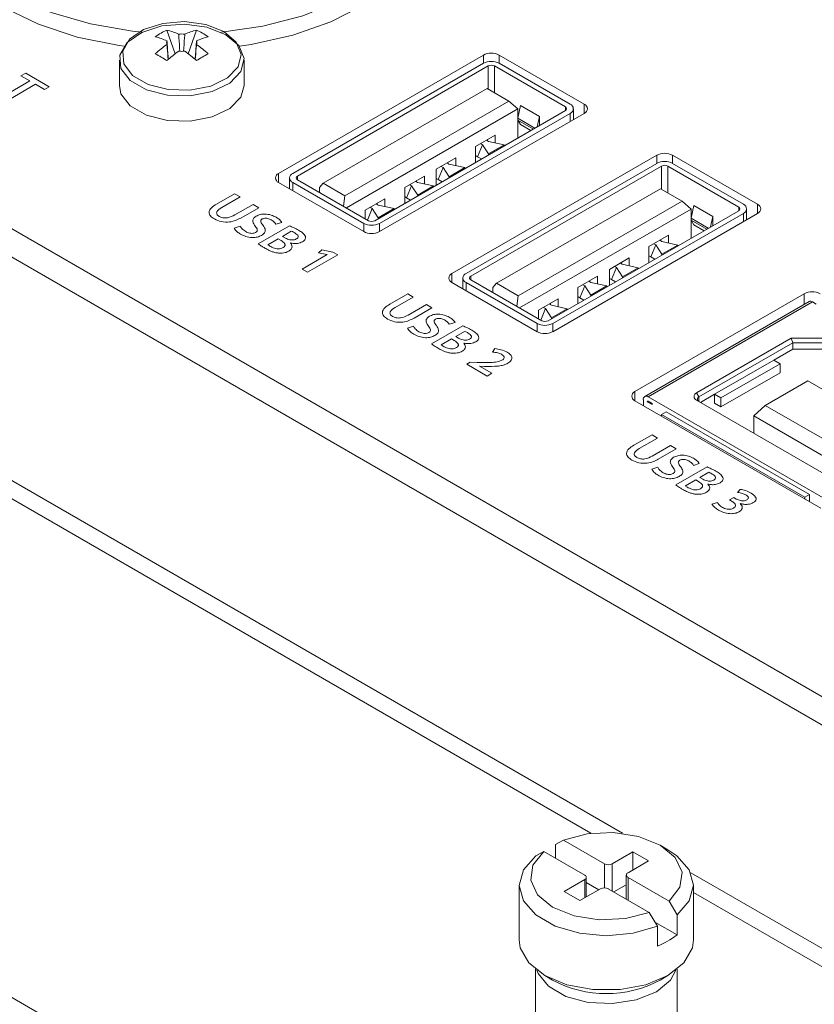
# Model space of a CAD drawing. Header units: millimetres. Extents: x 0 to 1118, y 0 to 864.
# Tile 255 of 256: x 812 to 821, y 270 to 281. Entities that reach past the tile are written whole.
import ezdxf

# ---------------------------------------------------------------- set-up
doc = ezdxf.new("R2010")
doc.units = ezdxf.units.MM

msp = doc.modelspace()

# ---------------------------------------------------------------- linework, layer by layer
at = {"color": 7, "linetype": 'Continuous', "lineweight": 15}
for p, q in [((799.025, 286.034), (846.699, 258.513)), ((846.425, 258.354), (798.831, 285.83)), ((819.115, 271.613), (796.659, 284.576)), ((818.761, 271.614), (796.465, 284.485)), ((791.622, 281.689), (814.379, 268.551)), ((814.004, 280.622), (814.096, 280.356)), ((814.335, 280.622), (814.243, 280.356)), ((813.47, 280.285), (813.47, 280)), ((814.87, 280), (814.87, 280.285)), ((817.555, 280.342), (815.257, 279.015)), ((818.686, 279.79), (817.732, 280.342)), ((815.416, 279.015), (817.555, 280.25)), ((815.469, 278.984), (817.608, 280.219)), ((817.679, 280.219), (818.474, 279.76)), ((817.732, 280.25), (818.527, 279.79)), ((812.466, 280.051), (812.166, 279.877)), ((812.419, 280.139), (812.366, 280.109)), ((812.366, 280.109), (812.466, 280.051)), ((812.683, 279.987), (812.419, 280.139)), ((812.228, 279.841), (812.529, 280.015)), ((812.529, 280.015), (812.63, 279.956)), ((812.63, 279.956), (812.683, 279.987)), ((815.758, 278.904), (817.596, 279.965)), ((817.839, 279.826), (817.596, 279.965)), ((816, 278.764), (817.839, 279.826)), ((817.939, 279.737), (816.017, 278.627)), ((818.474, 279.719), (816.335, 278.484)), ((817.839, 279.826), (817.939, 279.737)), ((817.939, 279.737), (817.939, 279.41)), ((817.97, 279.775), (817.94, 279.633)), ((817.97, 279.775), (818.182, 279.653)), ((818.564, 279.618), (818.564, 279.739)), ((818.527, 279.688), (816.388, 278.454)), ((816.388, 278.362), (818.686, 279.688)), ((817.942, 279.613), (817.97, 279.561)), ((818.182, 279.653), (818.158, 279.536)), ((818.182, 279.653), (818.182, 279.551)), ((818.085, 279.494), (817.97, 279.561)), ((817.466, 279.316), (817.687, 279.443)), ((817.61, 279.373), (817.588, 279.386)), ((817.599, 279.38), (817.599, 279.392)), ((817.687, 279.443), (817.687, 279.356)), ((817.466, 279.137), (817.466, 279.316)), ((817.544, 279.335), (817.488, 279.201)), ((817.522, 279.348), (817.544, 279.335)), ((817.544, 279.335), (817.612, 279.232)), ((817.789, 279.334), (817.61, 279.373)), ((817.612, 279.232), (817.789, 279.334)), ((817.789, 279.324), (817.789, 279.334)), ((817.024, 279.061), (817.245, 279.188)), ((819.499, 279.219), (817.201, 277.892)), ((817.245, 279.188), (817.245, 279.101)), ((817.488, 279.201), (817.466, 279.214)), ((817.533, 279.176), (817.488, 279.201)), ((817.612, 279.232), (817.612, 279.221)), ((820.631, 278.668), (819.676, 279.219)), ((817.024, 278.882), (817.024, 279.061)), ((817.102, 279.08), (817.047, 278.946)), ((817.08, 279.093), (817.102, 279.08)), ((817.102, 279.08), (817.17, 278.977)), ((817.168, 279.118), (817.146, 279.131)), ((817.157, 279.125), (817.157, 279.137)), ((817.347, 279.079), (817.168, 279.118)), ((817.17, 278.977), (817.347, 279.079)), ((817.347, 279.068), (817.347, 279.079)), ((817.36, 277.892), (819.499, 279.127)), ((817.413, 277.862), (819.552, 279.097)), ((819.623, 279.097), (820.419, 278.637)), ((819.676, 279.127), (820.472, 278.668)), ((815.379, 278.964), (815.379, 278.842)), ((816.671, 278.857), (816.892, 278.984)), ((816.892, 278.984), (816.892, 278.897)), ((817.047, 278.946), (817.024, 278.959)), ((817.091, 278.92), (817.047, 278.946)), ((817.17, 278.977), (817.17, 278.966)), ((815.257, 278.913), (816.211, 278.362)), ((816.211, 278.454), (815.416, 278.913)), ((816.264, 278.484), (815.469, 278.943)), ((815.758, 278.904), (815.714, 278.858)), ((815.714, 278.843), (815.714, 278.802)), ((815.758, 278.904), (816, 278.764)), ((816.671, 278.678), (816.671, 278.857)), ((816.749, 278.876), (816.693, 278.742)), ((816.727, 278.889), (816.749, 278.876)), ((816.749, 278.876), (816.817, 278.772)), ((816.815, 278.914), (816.793, 278.927)), ((816.803, 278.921), (816.803, 278.933)), ((816.994, 278.874), (816.815, 278.914)), ((816.817, 278.772), (816.994, 278.874)), ((816.994, 278.864), (816.994, 278.874)), ((817.702, 277.782), (819.541, 278.843)), ((819.783, 278.703), (819.541, 278.843)), ((814.761, 278.787), (814.56, 278.67)), ((814.619, 278.632), (814.824, 278.751)), ((814.824, 278.751), (814.761, 278.787)), ((816, 278.764), (815.983, 278.647)), ((816.229, 278.601), (816.45, 278.729)), ((816.45, 278.729), (816.45, 278.642)), ((816.693, 278.742), (816.671, 278.755)), ((816.737, 278.716), (816.693, 278.742)), ((816.817, 278.772), (816.817, 278.762)), ((814.97, 278.666), (814.765, 278.548)), ((814.831, 278.514), (815.033, 278.63)), ((815.033, 278.63), (814.97, 278.666)), ((816.307, 278.621), (816.253, 278.491)), ((816.285, 278.634), (816.307, 278.621)), ((816.307, 278.621), (816.375, 278.517)), ((816.373, 278.659), (816.351, 278.672)), ((816.362, 278.665), (816.362, 278.678)), ((816.552, 278.619), (816.373, 278.659)), ((816.375, 278.517), (816.552, 278.619)), ((816.552, 278.609), (816.552, 278.619)), ((817.945, 277.642), (819.783, 278.703)), ((819.884, 278.614), (817.961, 277.505)), ((819.783, 278.703), (819.884, 278.614)), ((819.884, 278.614), (819.884, 278.288)), ((819.915, 278.653), (819.885, 278.511)), ((819.915, 278.653), (820.127, 278.53)), ((820.508, 278.495), (820.508, 278.617)), ((816.229, 278.505), (816.229, 278.601)), ((816.375, 278.517), (816.375, 278.507)), ((820.419, 278.596), (818.28, 277.362)), ((820.472, 278.566), (818.333, 277.331)), ((818.333, 277.239), (820.631, 278.566)), ((820.127, 278.53), (820.102, 278.414)), ((820.127, 278.53), (820.127, 278.428)), ((814.826, 278.423), (814.759, 278.4)), ((815.38, 278.427), (815.029, 278.224)), ((815.226, 278.444), (815.292, 278.465)), ((819.886, 278.49), (819.915, 278.438)), ((820.03, 278.372), (819.915, 278.438)), ((815.299, 278.308), (815.399, 278.366)), ((815.332, 278.289), (815.299, 278.308)), ((819.411, 278.193), (819.632, 278.321)), ((819.632, 278.321), (819.632, 278.234)), ((815.136, 278.214), (815.252, 278.281)), ((815.252, 278.281), (815.284, 278.262)), ((815.389, 278.234), (815.39, 278.235)), ((819.411, 278.015), (819.411, 278.193)), ((819.489, 278.213), (819.433, 278.078)), ((819.467, 278.225), (819.489, 278.213)), ((819.489, 278.213), (819.557, 278.109)), ((819.555, 278.251), (819.533, 278.264)), ((819.544, 278.257), (819.544, 278.27)), ((819.734, 278.211), (819.555, 278.251)), ((819.557, 278.109), (819.734, 278.211)), ((819.734, 278.201), (819.734, 278.211)), ((815.8, 278.104), (815.519, 277.941)), ((815.581, 277.905), (815.92, 278.101)), ((815.743, 278.157), (815.705, 278.122)), ((815.705, 278.122), (815.799, 278.104)), ((815.866, 278.132), (815.743, 278.157)), ((815.799, 278.104), (815.8, 278.104)), ((815.92, 278.101), (815.866, 278.132)), ((818.969, 277.938), (819.19, 278.066)), ((819.19, 278.066), (819.19, 277.979)), ((819.433, 278.078), (819.411, 278.091)), ((819.477, 278.053), (819.433, 278.078)), ((819.557, 278.109), (819.557, 278.099)), ((819.047, 277.958), (818.991, 277.823)), ((819.025, 277.97), (819.047, 277.958)), ((819.047, 277.958), (819.115, 277.854)), ((819.113, 277.996), (819.091, 278.008)), ((819.102, 278.002), (819.102, 278.015)), ((819.292, 277.956), (819.113, 277.996)), ((819.115, 277.854), (819.292, 277.956)), ((819.292, 277.946), (819.292, 277.956)), ((815.519, 277.941), (815.581, 277.905)), ((817.324, 277.841), (817.324, 277.72)), ((818.615, 277.734), (818.836, 277.862)), ((818.836, 277.862), (818.836, 277.774)), ((818.969, 277.76), (818.969, 277.938)), ((819.115, 277.854), (819.115, 277.844)), ((817.201, 277.79), (818.156, 277.239)), ((818.156, 277.331), (817.36, 277.79)), ((818.209, 277.362), (817.413, 277.821)), ((817.702, 277.782), (817.659, 277.735)), ((817.702, 277.782), (817.945, 277.642)), ((818.615, 277.556), (818.615, 277.734)), ((818.693, 277.753), (818.638, 277.619)), ((818.671, 277.766), (818.693, 277.753)), ((818.693, 277.753), (818.761, 277.65)), ((818.759, 277.792), (818.737, 277.804)), ((818.748, 277.798), (818.748, 277.811)), ((818.938, 277.752), (818.759, 277.792)), ((818.761, 277.65), (818.938, 277.752)), ((818.938, 277.742), (818.938, 277.752)), ((818.991, 277.823), (818.969, 277.836)), ((819.035, 277.798), (818.991, 277.823)), ((816.706, 277.664), (816.504, 277.548)), ((816.563, 277.51), (816.768, 277.628)), ((816.768, 277.628), (816.706, 277.664)), ((817.659, 277.721), (817.659, 277.679)), ((817.945, 277.642), (817.928, 277.524)), ((818.638, 277.619), (818.615, 277.632)), ((818.682, 277.594), (818.638, 277.619)), ((818.761, 277.65), (818.761, 277.64)), ((821.155, 277.664), (819.255, 276.567)), ((816.915, 277.544), (816.709, 277.425)), ((816.977, 277.508), (816.915, 277.544)), ((818.174, 277.479), (818.394, 277.606)), ((818.229, 277.511), (818.251, 277.498)), ((818.317, 277.536), (818.295, 277.549)), ((818.306, 277.543), (818.306, 277.555)), ((818.496, 277.497), (818.317, 277.536)), ((818.394, 277.606), (818.394, 277.519)), ((821.208, 277.577), (819.365, 276.513)), ((819.402, 276.51), (821.245, 277.573)), ((821.289, 277.548), (821.245, 277.573)), ((816.776, 277.392), (816.977, 277.508)), ((818.174, 277.382), (818.174, 277.479)), ((818.251, 277.498), (818.197, 277.368)), ((818.251, 277.498), (818.319, 277.395)), ((818.319, 277.395), (818.496, 277.497)), ((818.496, 277.487), (818.496, 277.497)), ((816.77, 277.3), (816.703, 277.277)), ((817.324, 277.304), (816.973, 277.102)), ((817.17, 277.322), (817.237, 277.343)), ((818.319, 277.395), (818.319, 277.385)), ((817.244, 277.185), (817.344, 277.243)), ((817.276, 277.166), (817.244, 277.185)), ((817.08, 277.091), (817.196, 277.158)), ((817.196, 277.158), (817.228, 277.14)), ((817.333, 277.111), (817.334, 277.112)), ((821.009, 277.167), (819.946, 276.553)), ((821.025, 277.115), (819.972, 276.507)), ((821.597, 277.167), (821.009, 277.167)), ((821.025, 277.115), (821.009, 277.167)), ((821.025, 277.043), (821.025, 277.115)), ((821.582, 277.115), (821.025, 277.115)), ((817.683, 277.049), (817.656, 277.011)), ((821.025, 277.043), (820.812, 276.92)), ((821.582, 277.043), (821.025, 277.043)), ((817.407, 276.896), (817.368, 276.874)), ((817.368, 276.874), (817.597, 276.742)), ((817.484, 276.894), (817.407, 276.896)), ((817.65, 276.772), (817.512, 276.852)), ((817.512, 276.852), (817.513, 276.852)), ((817.513, 276.852), (817.568, 276.85)), ((820.149, 276.538), (820.812, 276.92)), ((820.22, 276.497), (820.883, 276.879)), ((820.883, 276.879), (820.812, 276.92)), ((820.883, 276.879), (820.883, 276.777)), ((817.597, 276.742), (817.65, 276.772)), ((820.883, 276.777), (820.22, 276.395)), ((821.195, 276.687), (820.717, 276.412)), ((822.008, 276.218), (821.195, 276.687)), ((819.946, 276.553), (819.972, 276.507)), ((820.149, 276.538), (819.99, 276.446)), ((820.149, 276.538), (820.149, 276.436)), ((820.149, 276.538), (820.22, 276.497)), ((819.255, 276.465), (821.341, 275.261)), ((819.349, 276.411), (819.349, 276.479)), ((819.402, 276.458), (819.393, 276.453)), ((819.446, 276.423), (819.393, 276.453)), ((821.417, 275.346), (819.402, 276.51)), ((819.402, 276.458), (819.446, 276.433)), ((819.446, 276.433), (819.446, 276.423)), ((819.946, 276.471), (821.351, 275.66)), ((820.22, 276.395), (820.149, 276.436)), ((820.22, 276.395), (820.22, 276.497)), ((820.587, 276.295), (820.717, 276.412)), ((820.717, 276.412), (821.531, 275.942)), ((819.605, 276.341), (819.552, 276.311)), ((819.552, 276.311), (819.552, 276.293)), ((821.161, 275.382), (819.552, 276.311)), ((821.214, 275.412), (819.605, 276.341)), ((820.587, 276.295), (821.577, 275.724)), ((820.587, 276.101), (820.587, 276.295)), ((819.446, 276.082), (819.244, 275.966)), ((819.508, 276.046), (819.446, 276.082)), ((819.303, 275.928), (819.508, 276.046)), ((819.655, 275.962), (819.449, 275.844)), ((819.516, 275.81), (819.717, 275.926)), ((819.717, 275.926), (819.655, 275.962)), ((819.91, 275.74), (819.977, 275.761)), ((819.511, 275.718), (819.443, 275.696)), ((820.064, 275.722), (819.713, 275.52)), ((819.984, 275.604), (820.084, 275.662)), ((819.82, 275.51), (819.936, 275.576)), ((819.936, 275.576), (819.968, 275.558)), ((820.017, 275.585), (819.984, 275.604)), ((820.073, 275.53), (820.074, 275.53)), ((820.437, 275.471), (820.406, 275.436)), ((821.214, 275.412), (821.161, 275.382)), ((821.214, 275.334), (821.214, 275.412)), ((820.18, 275.325), (820.118, 275.306)), ((820.363, 275.379), (820.316, 275.352)), ((820.316, 275.352), (820.346, 275.334)), ((820.392, 275.362), (820.363, 275.379)), ((820.434, 275.312), (820.435, 275.313)), ((821.161, 275.365), (821.161, 275.382)), ((818.452, 271.538), (818.362, 271.487)), ((818.362, 271.334), (818.362, 271.487)), ((818.912, 271.272), (818.452, 271.538)), ((819.625, 271.429), (819.537, 271.48)), ((818.141, 271.36), (818.231, 271.41)), ((818.231, 271.41), (818.691, 271.145)), ((819.23, 271.405), (819, 271.272)), ((819.407, 271.303), (819.23, 271.405)), ((819.23, 271.201), (819.23, 271.405)), ((819.177, 271.17), (819.407, 271.303)), ((818.709, 270.9), (818.709, 271.119)), ((819.158, 271.145), (819.158, 270.874)), ((819.637, 270.853), (819.177, 271.119)), ((844.253, 257.101), (819.88, 271.171)), ((817.956, 271.03), (817.956, 270.417)), ((818.691, 271.094), (818.461, 270.961)), ((818.85, 270.981), (818.709, 271.063)), ((819.158, 271.037), (819.018, 270.956)), ((819.911, 270.417), (819.911, 271.03)), ((818.461, 270.961), (818.638, 270.859)), ((818.638, 270.859), (818.867, 270.991)), ((818.956, 270.991), (819.416, 270.726)), ((822.098, 269.687), (819.911, 270.95)), ((819.727, 270.7), (819.637, 270.853)), ((819.416, 270.726), (819.506, 270.572)), ((819.727, 270.475), (819.727, 270.7)), ((819.727, 270.475), (819.479, 270.618)), ((819.506, 270.348), (819.506, 270.572)), ((818.14, 270.088), (818.14, 269.064)), ((818.242, 270.018), (818.331, 269.967)), ((819.537, 269.967), (819.625, 270.018)), ((819.727, 269.064), (819.727, 270.088))]:
    msp.add_line(p, q, dxfattribs=at)
at = {"color": 9, "linetype": 'Continuous', "lineweight": 15}
for p, q in [((817.555, 280.25), (817.555, 280.342)), ((817.732, 280.25), (817.732, 280.342)), ((817.608, 279.959), (817.608, 280.219)), ((817.679, 280.219), (817.679, 279.918)), ((818.474, 279.719), (818.474, 279.76)), ((818.686, 279.688), (818.686, 279.79)), ((817.94, 279.633), (818.133, 279.522)), ((818.116, 279.512), (817.942, 279.613)), ((818.527, 279.597), (818.527, 279.688)), ((819.499, 279.127), (819.499, 279.219)), ((819.676, 279.127), (819.676, 279.219)), ((819.552, 278.836), (819.552, 279.097)), ((819.623, 279.097), (819.623, 278.795)), ((815.257, 278.913), (815.257, 279.015)), ((815.469, 278.984), (815.469, 278.943)), ((815.416, 278.913), (815.416, 278.821)), ((820.419, 278.596), (820.419, 278.637)), ((820.631, 278.566), (820.631, 278.668)), ((819.885, 278.511), (820.078, 278.4)), ((820.472, 278.474), (820.472, 278.566)), ((816.211, 278.362), (816.211, 278.454)), ((816.388, 278.454), (816.388, 278.362)), ((820.061, 278.39), (819.886, 278.49)), ((817.201, 277.79), (817.201, 277.892)), ((817.413, 277.862), (817.413, 277.821)), ((817.36, 277.79), (817.36, 277.698)), ((821.155, 277.664), (821.155, 277.547)), ((818.156, 277.239), (818.156, 277.331)), ((818.333, 277.331), (818.333, 277.239)), ((819.255, 276.567), (819.255, 276.465)), ((819.972, 276.507), (819.972, 276.456)), ((818.912, 271.002), (818.912, 271.272)), ((819, 271.272), (819, 270.966)), ((819.177, 271.119), (819.177, 270.864)), ((818.691, 270.889), (818.691, 271.094))]:
    msp.add_line(p, q, dxfattribs=at)
at = {"color": 7, "linetype": 'Continuous', "lineweight": 15, "flags": 128}
for points in [[(813.724, 280.597), (813.618, 280.608), (813.146, 280.69), (812.706, 280.819), (812.314, 280.991), (811.982, 281.201), (811.719, 281.442), (811.536, 281.707), (811.437, 281.985), (811.426, 282.27), (811.503, 282.551), (811.666, 282.82), (811.909, 283.067), (812.225, 283.286)], [(816.487, 283.018), (816.498, 283.008), (816.722, 282.754), (816.864, 282.482), (816.919, 282.199), (816.886, 281.915), (816.765, 281.639), (816.561, 281.38), (816.281, 281.146), (815.932, 280.945), (815.527, 280.782), (815.078, 280.665), (814.615, 280.597)], [(811.481, 282.497), (811.467, 282.471), (811.372, 282.188), (811.365, 281.9), (811.446, 281.615), (811.613, 281.344), (811.861, 281.093), (812.181, 280.872), (812.564, 280.687), (812.997, 280.544), (813.468, 280.448), (813.523, 280.44)], [(814.816, 280.44), (814.95, 280.46), (815.415, 280.565), (815.841, 280.715), (816.215, 280.906), (816.524, 281.132), (816.759, 281.386), (816.912, 281.661), (816.979, 281.946), (816.958, 282.234), (816.848, 282.515)], [(814.642, 280.604), (814.44, 280.684), (814.2, 280.717), (813.957, 280.697), (813.742, 280.628), (813.585, 280.519), (813.507, 280.385), (813.519, 280.243), (813.618, 280.113), (813.792, 280.013), (814.017, 279.956), (814.262, 279.949), (814.495, 279.994), (814.684, 280.085), (814.804, 280.209), (814.837, 280.349), (814.781, 280.487), (814.642, 280.604)], [(814.665, 280.57), (814.452, 280.654), (814.202, 280.688), (813.947, 280.668), (813.722, 280.596), (813.558, 280.481), (813.476, 280.341), (813.488, 280.192), (813.592, 280.056), (813.774, 279.951), (814.009, 279.891), (814.266, 279.885), (814.51, 279.932), (814.708, 280.027), (814.833, 280.156), (814.869, 280.303), (814.81, 280.448), (814.665, 280.57)], [(813.47, 280), (813.488, 279.907), (813.592, 279.771), (813.774, 279.666), (814.009, 279.606), (814.266, 279.599), (814.51, 279.647), (814.708, 279.742), (814.833, 279.871), (814.87, 280)], [(819.637, 270.853), (819.759, 271.008), (819.783, 271.177), (819.705, 271.341), (819.537, 271.48), (819.296, 271.577), (819.012, 271.622), (818.719, 271.608), (818.452, 271.538)], [(819.506, 270.572), (819.233, 270.493), (818.932, 270.465), (818.631, 270.493), (818.359, 270.573), (818.143, 270.698), (818.004, 270.855), (817.956, 271.029), (818.003, 271.203), (818.141, 271.36)], [(818.231, 271.41), (818.109, 271.256), (818.085, 271.087), (818.162, 270.923), (818.331, 270.784), (818.572, 270.686), (818.855, 270.642), (819.148, 270.656), (819.416, 270.726)], [(819.625, 271.429), (819.724, 271.362), (819.863, 271.205), (819.911, 271.031), (819.864, 270.857), (819.727, 270.7)], [(817.956, 270.417), (817.968, 270.329), (818.063, 270.161), (818.243, 270.018), (818.49, 269.915), (818.781, 269.86), (819.087, 269.86), (819.378, 269.915), (819.625, 270.018), (819.805, 270.161), (819.899, 270.329), (819.911, 270.417)]]:
    msp.add_lwpolyline(points, dxfattribs=at)
at = {"color": 9, "linetype": 'Continuous', "lineweight": 15, "flags": 128}
msp.add_lwpolyline([(819.715, 270.078), (819.653, 269.966), (819.495, 269.836), (819.269, 269.744), (819.003, 269.703), (818.728, 269.717), (818.478, 269.784), (818.284, 269.897), (818.167, 270.041), (818.153, 270.078)], dxfattribs=at)
at = {"color": 7, "linetype": 'Continuous', "lineweight": 15}
for centre, radius, start, end in [((814.368, 279.841), 0.862, 114.9718, 125.0229), ((813.78, 279.787), 0.865, 65.7869, 75.0164), ((814.559, 279.787), 0.865, 104.9836, 114.2131), ((813.971, 279.841), 0.862, 54.9771, 65.0282), ((813.65, 279.711), 0.865, 65.7869, 75.0164), ((814.058, 280.48), 0.0576, 159.822, 200.178), ((814.17, 280.288), 0.29, 83.1817, 96.8183), ((814.689, 279.711), 0.865, 104.9836, 114.2131), ((814.281, 280.48), 0.0576, 339.822, 20.178), ((814.882, 279.227), 1.514, 125.4323, 131.7841), ((815.013, 279.151), 1.514, 125.4323, 131.7841), ((814.17, 280.673), 0.29, 263.1817, 276.8183), ((813.326, 279.151), 1.514, 48.2159, 54.5677), ((813.457, 279.227), 1.514, 48.2159, 54.5677), ((812.654, 278.093), 2.57, 58.3186, 61.6868), ((815.685, 278.093), 2.57, 118.3132, 121.6814), ((817.643, 280.171), 0.192, 62.6097, 117.3903), ((817.643, 280.079), 0.192, 62.6097, 117.3903), ((817.643, 280.151), 0.0769, 62.6097, 117.3903), ((818.466, 279.739), 0.0218, 290.7834, 69.2166), ((818.508, 279.739), 0.0546, 290.7834, 69.2166), ((818.667, 279.739), 0.0546, 290.7834, 69.2166), ((817.97, 279.625), 0.0305, 164.8729, 204.2067), ((819.588, 279.048), 0.192, 62.6097, 117.3903), ((819.588, 278.957), 0.192, 62.6097, 117.3903), ((819.588, 279.028), 0.0769, 62.6097, 117.3903), ((815.276, 278.964), 0.0546, 110.7834, 249.2166), ((815.435, 278.964), 0.0546, 110.7834, 249.2166), ((815.477, 278.964), 0.0218, 110.7834, 249.2166), ((820.411, 278.617), 0.0218, 290.7834, 69.2166), ((820.452, 278.617), 0.0546, 290.7834, 69.2166), ((820.611, 278.617), 0.0546, 290.7834, 69.2166), ((819.914, 278.503), 0.0305, 164.8729, 204.2067), ((816.3, 278.624), 0.192, 242.6097, 297.3903), ((816.3, 278.552), 0.0769, 242.6097, 297.3903), ((816.3, 278.532), 0.192, 242.6097, 297.3903), ((817.221, 277.841), 0.0546, 110.7834, 249.2166), ((817.38, 277.841), 0.0546, 110.7834, 249.2166), ((817.421, 277.841), 0.0218, 110.7834, 249.2166), ((821.243, 277.494), 0.192, 62.6097, 117.3903), ((821.223, 277.543), 0.0377, 54.3824, 114.3071), ((818.244, 277.502), 0.192, 242.6097, 297.3903), ((818.244, 277.43), 0.0769, 242.6097, 297.3903), ((818.244, 277.41), 0.192, 242.6097, 297.3903), ((819.274, 276.516), 0.0546, 110.7834, 249.2166), ((819.381, 276.484), 0.0328, 50.7967, 189.214), ((819.961, 276.512), 0.0437, 110.7834, 249.2166), ((819.399, 276.454), 0.00546, 50.7967, 189.214), ((819.982, 276.481), 0.0273, 110.7834, 249.2166), ((818.956, 271.357), 0.0961, 242.6097, 297.3903), ((818.681, 271.119), 0.0273, 290.7834, 69.2166), ((819.186, 271.145), 0.0273, 110.7834, 249.2166), ((818.912, 270.906), 0.0961, 62.6097, 117.3903), ((819.161, 271.199), 0.919, 292.015, 307.9797), ((818.934, 271.086), 1.271, 241.6787, 298.3213)]:
    msp.add_arc(centre, radius, start, end, dxfattribs=at)
for centre in [(815.864, 278.967), (817.809, 277.844)]:
    msp.add_ellipse(centre, major_axis=(0.099, 0.24), ratio=0.469182, start_param=2.225276, end_param=2.516857, dxfattribs=at)
for points, knots in [([(814.004, 280.5), (814.005, 280.486), (814.01, 280.417), (814.015, 280.348), (814.019, 280.292)], [0, 0, 0, 0, 0.203962, 1, 1, 1, 1]), ([(814.149, 280.385), (814.145, 280.434), (814.141, 280.498), (814.136, 280.562), (814.135, 280.576)], [0, 0, 0, 0, 0.7779235, 1, 1, 1, 1]), ([(814.204, 280.576), (814.203, 280.562), (814.199, 280.498), (814.194, 280.434), (814.19, 280.384)], [0, 0, 0, 0, 0.220713, 1, 1, 1, 1]), ([(814.32, 280.292), (814.324, 280.348), (814.329, 280.417), (814.334, 280.486), (814.335, 280.5)], [0, 0, 0, 0, 0.796038, 1, 1, 1, 1]), ([(814.018, 280.291), (814.014, 280.334), (814.01, 280.391), (814.005, 280.447), (814.004, 280.46)], [0, 0, 0, 0, 0.770569, 1, 1, 1, 1]), ([(814.335, 280.46), (814.334, 280.447), (814.33, 280.391), (814.325, 280.334), (814.322, 280.291)], [0, 0, 0, 0, 0.2294313, 1, 1, 1, 1]), ([(814.56, 278.67), (814.539, 278.657), (814.497, 278.631), (814.468, 278.582), (814.487, 278.535), (814.52, 278.514), (814.536, 278.504)], [0, 0, 0, 0, 0.28125, 0.559871, 0.779481, 1, 1, 1, 1]), ([(814.59, 278.532), (814.579, 278.54), (814.564, 278.551), (814.56, 278.571), (814.568, 278.599), (814.596, 278.618), (814.619, 278.632)], [0, 0, 0, 0, 0.249262, 0.374948, 0.500746, 1, 1, 1, 1]), ([(814.536, 278.504), (814.56, 278.492), (814.609, 278.468), (814.702, 278.465), (814.776, 278.486), (814.813, 278.505), (814.831, 278.514)], [0, 0, 0, 0, 0.27998, 0.558114, 0.778685, 1, 1, 1, 1]), ([(814.765, 278.548), (814.739, 278.535), (814.707, 278.518), (814.657, 278.514), (814.623, 278.517), (814.603, 278.526), (814.59, 278.532)], [0, 0, 0, 0, 0.498863, 0.624646, 0.750332, 1, 1, 1, 1]), ([(815.004, 278.535), (814.992, 278.526), (814.968, 278.508), (814.964, 278.466), (814.983, 278.439), (814.995, 278.422)], [0, 0, 0, 0, 0.2796044, 0.5591743, 1, 1, 1, 1]), ([(815.228, 278.523), (815.21, 278.532), (815.174, 278.55), (815.11, 278.561), (815.048, 278.555), (815.019, 278.542), (815.004, 278.535)], [0, 0, 0, 0, 0.280832, 0.560174, 0.779987, 1, 1, 1, 1]), ([(815.082, 278.43), (815.072, 278.443), (815.058, 278.462), (815.055, 278.489), (815.067, 278.498), (815.073, 278.503)], [0, 0, 0, 0, 0.561946, 0.781379, 1, 1, 1, 1]), ([(815.073, 278.503), (815.079, 278.505), (815.09, 278.51), (815.112, 278.512), (815.143, 278.509), (815.161, 278.5), (815.174, 278.493)], [0, 0, 0, 0, 0.1866569, 0.3738014, 0.5606334, 1, 1, 1, 1]), ([(815.292, 278.465), (815.283, 278.477), (815.268, 278.499), (815.24, 278.516), (815.228, 278.523)], [0, 0, 0, 0, 0.5592731, 1, 1, 1, 1]), ([(814.759, 278.4), (814.768, 278.386), (814.785, 278.362), (814.816, 278.342), (814.83, 278.334)], [0, 0, 0, 0, 0.55924, 1, 1, 1, 1]), ([(814.887, 278.362), (814.872, 278.372), (814.845, 278.39), (814.832, 278.413), (814.826, 278.423)], [0, 0, 0, 0, 0.559755, 1, 1, 1, 1]), ([(814.995, 278.422), (815.005, 278.41), (815.019, 278.392), (815.017, 278.366), (815.005, 278.357), (814.999, 278.352)], [0, 0, 0, 0, 0.560716, 0.780426, 1, 1, 1, 1]), ([(815.066, 278.319), (815.078, 278.328), (815.104, 278.345), (815.112, 278.387), (815.094, 278.414), (815.082, 278.43)], [0, 0, 0, 0, 0.279925, 0.559356, 1, 1, 1, 1]), ([(815.174, 278.493), (815.187, 278.485), (815.209, 278.471), (815.221, 278.452), (815.226, 278.444)], [0, 0, 0, 0, 0.5599342, 1, 1, 1, 1]), ([(815.479, 278.378), (815.462, 278.388), (815.43, 278.405), (815.395, 278.42), (815.38, 278.427)], [0, 0, 0, 0, 0.560087, 1, 1, 1, 1]), ([(814.83, 278.334), (814.848, 278.324), (814.886, 278.305), (814.954, 278.292), (815.02, 278.298), (815.051, 278.312), (815.066, 278.319)], [0, 0, 0, 0, 0.281089, 0.560178, 0.780098, 1, 1, 1, 1]), ([(814.999, 278.352), (814.993, 278.349), (814.98, 278.344), (814.956, 278.341), (814.922, 278.344), (814.901, 278.354), (814.887, 278.362)], [0, 0, 0, 0, 0.187001, 0.373641, 0.560631, 1, 1, 1, 1]), ([(815.454, 278.279), (815.448, 278.276), (815.434, 278.27), (815.408, 278.267), (815.37, 278.27), (815.348, 278.281), (815.332, 278.289)], [0, 0, 0, 0, 0.187006, 0.373788, 0.560804, 1, 1, 1, 1]), ([(815.399, 278.366), (815.407, 278.363), (815.421, 278.356), (815.433, 278.349), (815.439, 278.346)], [0, 0, 0, 0, 0.5597157, 1, 1, 1, 1]), ([(815.439, 278.346), (815.447, 278.341), (815.464, 278.33), (815.478, 278.312), (815.473, 278.292), (815.461, 278.284), (815.454, 278.279)], [0, 0, 0, 0, 0.281163, 0.560877, 0.779843, 1, 1, 1, 1]), ([(815.557, 278.307), (815.547, 278.322), (815.53, 278.349), (815.495, 278.369), (815.479, 278.378)], [0, 0, 0, 0, 0.557718, 1, 1, 1, 1]), ([(815.524, 278.248), (815.538, 278.258), (815.562, 278.275), (815.558, 278.297), (815.557, 278.307)], [0, 0, 0, 0, 0.559537, 1, 1, 1, 1]), ([(815.029, 278.224), (815.042, 278.215), (815.065, 278.198), (815.09, 278.183), (815.102, 278.177)], [0, 0, 0, 0, 0.55989, 1, 1, 1, 1]), ([(815.102, 278.177), (815.118, 278.168), (815.144, 278.153), (815.185, 278.136), (815.223, 278.124), (815.251, 278.121), (815.265, 278.12)], [0, 0, 0, 0, 0.340266, 0.56041, 0.78039, 1, 1, 1, 1]), ([(815.169, 278.193), (815.162, 278.197), (815.151, 278.204), (815.14, 278.211), (815.136, 278.214)], [0, 0, 0, 0, 0.560038, 1, 1, 1, 1]), ([(815.306, 278.183), (815.298, 278.179), (815.283, 278.172), (815.254, 278.167), (815.212, 278.172), (815.186, 278.185), (815.169, 278.193)], [0, 0, 0, 0, 0.187289, 0.373781, 0.560733, 1, 1, 1, 1]), ([(815.284, 278.262), (815.301, 278.251), (815.323, 278.236), (815.33, 278.213), (815.327, 278.198), (815.314, 278.189), (815.306, 278.183)], [0, 0, 0, 0, 0.498835, 0.624539, 0.750166, 1, 1, 1, 1]), ([(815.371, 278.143), (815.382, 278.15), (815.402, 278.164), (815.414, 278.198), (815.398, 278.22), (815.389, 278.234)], [0, 0, 0, 0, 0.281119, 0.561292, 1, 1, 1, 1]), ([(815.39, 278.235), (815.403, 278.232), (815.428, 278.227), (815.478, 278.228), (815.507, 278.24), (815.524, 278.248)], [0, 0, 0, 0, 0.281245, 0.562043, 1, 1, 1, 1]), ([(815.265, 278.12), (815.287, 278.12), (815.327, 278.121), (815.358, 278.136), (815.371, 278.143)], [0, 0, 0, 0, 0.558826, 1, 1, 1, 1]), ([(816.504, 277.548), (816.484, 277.535), (816.442, 277.508), (816.413, 277.459), (816.432, 277.413), (816.464, 277.392), (816.48, 277.381)], [0, 0, 0, 0, 0.28125, 0.559871, 0.779481, 1, 1, 1, 1]), ([(816.534, 277.41), (816.524, 277.417), (816.508, 277.429), (816.505, 277.448), (816.512, 277.477), (816.541, 277.495), (816.563, 277.51)], [0, 0, 0, 0, 0.249262, 0.374948, 0.500746, 1, 1, 1, 1]), ([(816.709, 277.425), (816.684, 277.412), (816.651, 277.395), (816.601, 277.392), (816.567, 277.394), (816.548, 277.404), (816.534, 277.41)], [0, 0, 0, 0, 0.498863, 0.624646, 0.750332, 1, 1, 1, 1]), ([(816.949, 277.412), (816.937, 277.403), (816.912, 277.385), (816.909, 277.343), (816.928, 277.316), (816.939, 277.3)], [0, 0, 0, 0, 0.279604, 0.559174, 1, 1, 1, 1]), ([(817.172, 277.401), (817.154, 277.41), (817.119, 277.427), (817.054, 277.438), (816.993, 277.433), (816.964, 277.419), (816.949, 277.412)], [0, 0, 0, 0, 0.280832, 0.560174, 0.779987, 1, 1, 1, 1]), ([(817.237, 277.343), (817.228, 277.355), (817.212, 277.376), (817.184, 277.393), (817.172, 277.401)], [0, 0, 0, 0, 0.559273, 1, 1, 1, 1]), ([(816.48, 277.381), (816.505, 277.369), (816.553, 277.345), (816.647, 277.342), (816.721, 277.363), (816.758, 277.382), (816.776, 277.392)], [0, 0, 0, 0, 0.2799795, 0.5581144, 0.778685, 1, 1, 1, 1]), ([(816.831, 277.239), (816.816, 277.249), (816.789, 277.267), (816.776, 277.29), (816.77, 277.3)], [0, 0, 0, 0, 0.559755, 1, 1, 1, 1]), ([(816.939, 277.3), (816.949, 277.287), (816.964, 277.269), (816.961, 277.243), (816.949, 277.234), (816.943, 277.23)], [0, 0, 0, 0, 0.560716, 0.780426, 1, 1, 1, 1]), ([(817.027, 277.308), (817.017, 277.321), (817.002, 277.339), (816.999, 277.366), (817.012, 277.375), (817.018, 277.38)], [0, 0, 0, 0, 0.561946, 0.781379, 1, 1, 1, 1]), ([(817.01, 277.197), (817.023, 277.205), (817.048, 277.223), (817.056, 277.264), (817.038, 277.291), (817.027, 277.308)], [0, 0, 0, 0, 0.279925, 0.559356, 1, 1, 1, 1]), ([(817.018, 277.38), (817.023, 277.383), (817.035, 277.388), (817.056, 277.389), (817.087, 277.386), (817.106, 277.377), (817.119, 277.371)], [0, 0, 0, 0, 0.1866569, 0.3738014, 0.5606334, 1, 1, 1, 1]), ([(817.119, 277.371), (817.131, 277.363), (817.154, 277.348), (817.165, 277.33), (817.17, 277.322)], [0, 0, 0, 0, 0.559934, 1, 1, 1, 1]), ([(817.424, 277.255), (817.406, 277.265), (817.375, 277.283), (817.34, 277.298), (817.324, 277.304)], [0, 0, 0, 0, 0.560087, 1, 1, 1, 1]), ([(816.703, 277.277), (816.713, 277.264), (816.73, 277.239), (816.761, 277.22), (816.774, 277.211)], [0, 0, 0, 0, 0.55924, 1, 1, 1, 1]), ([(816.774, 277.211), (816.793, 277.201), (816.83, 277.182), (816.898, 277.169), (816.964, 277.175), (816.995, 277.189), (817.01, 277.197)], [0, 0, 0, 0, 0.281089, 0.560178, 0.780098, 1, 1, 1, 1]), ([(816.943, 277.23), (816.937, 277.227), (816.925, 277.221), (816.901, 277.218), (816.866, 277.222), (816.846, 277.232), (816.831, 277.239)], [0, 0, 0, 0, 0.187001, 0.373641, 0.560631, 1, 1, 1, 1]), ([(817.344, 277.243), (817.352, 277.24), (817.365, 277.234), (817.378, 277.227), (817.383, 277.224)], [0, 0, 0, 0, 0.5597157, 1, 1, 1, 1]), ([(817.383, 277.224), (817.391, 277.218), (817.408, 277.208), (817.422, 277.189), (817.418, 277.17), (817.405, 277.161), (817.399, 277.157)], [0, 0, 0, 0, 0.281163, 0.560877, 0.779843, 1, 1, 1, 1]), ([(817.501, 277.185), (817.492, 277.2), (817.475, 277.226), (817.44, 277.246), (817.424, 277.255)], [0, 0, 0, 0, 0.557718, 1, 1, 1, 1]), ([(817.469, 277.125), (817.482, 277.135), (817.507, 277.153), (817.503, 277.175), (817.501, 277.185)], [0, 0, 0, 0, 0.5595369, 1, 1, 1, 1]), ([(816.973, 277.102), (816.986, 277.092), (817.009, 277.076), (817.035, 277.061), (817.046, 277.054)], [0, 0, 0, 0, 0.55989, 1, 1, 1, 1]), ([(817.113, 277.071), (817.107, 277.074), (817.095, 277.081), (817.085, 277.088), (817.08, 277.091)], [0, 0, 0, 0, 0.560038, 1, 1, 1, 1]), ([(817.251, 277.06), (817.243, 277.056), (817.228, 277.049), (817.199, 277.045), (817.156, 277.05), (817.131, 277.062), (817.113, 277.071)], [0, 0, 0, 0, 0.187289, 0.373781, 0.560733, 1, 1, 1, 1]), ([(817.228, 277.14), (817.246, 277.128), (817.267, 277.113), (817.275, 277.091), (817.271, 277.075), (817.259, 277.066), (817.251, 277.06)], [0, 0, 0, 0, 0.498835, 0.624539, 0.750166, 1, 1, 1, 1]), ([(817.399, 277.157), (817.392, 277.154), (817.379, 277.147), (817.353, 277.144), (817.315, 277.148), (817.292, 277.159), (817.276, 277.166)], [0, 0, 0, 0, 0.187006, 0.373788, 0.560804, 1, 1, 1, 1]), ([(817.316, 277.02), (817.326, 277.027), (817.347, 277.042), (817.359, 277.075), (817.343, 277.098), (817.333, 277.111)], [0, 0, 0, 0, 0.281119, 0.561292, 1, 1, 1, 1]), ([(817.334, 277.112), (817.347, 277.109), (817.373, 277.104), (817.423, 277.106), (817.451, 277.118), (817.469, 277.125)], [0, 0, 0, 0, 0.281245, 0.562043, 1, 1, 1, 1]), ([(817.046, 277.054), (817.062, 277.045), (817.088, 277.031), (817.129, 277.014), (817.167, 277.002), (817.195, 276.999), (817.209, 276.997)], [0, 0, 0, 0, 0.3402664, 0.5604102, 0.7803897, 1, 1, 1, 1]), ([(817.209, 276.997), (817.232, 276.998), (817.272, 276.999), (817.302, 277.013), (817.316, 277.02)], [0, 0, 0, 0, 0.5588263, 1, 1, 1, 1]), ([(817.656, 277.011), (817.677, 277.009), (817.714, 277.005), (817.744, 276.992), (817.757, 276.986)], [0, 0, 0, 0, 0.560307, 1, 1, 1, 1]), ([(817.822, 277.008), (817.799, 277.019), (817.758, 277.039), (817.706, 277.046), (817.683, 277.049)], [0, 0, 0, 0, 0.559726, 1, 1, 1, 1]), ([(817.757, 276.986), (817.765, 276.98), (817.782, 276.969), (817.79, 276.949), (817.78, 276.931), (817.768, 276.922), (817.761, 276.918)], [0, 0, 0, 0, 0.281004, 0.559049, 0.779413, 1, 1, 1, 1]), ([(817.83, 276.885), (817.844, 276.896), (817.872, 276.916), (817.879, 276.954), (817.857, 276.985), (817.834, 277.001), (817.822, 277.008)], [0, 0, 0, 0, 0.279617, 0.558665, 0.778938, 1, 1, 1, 1]), ([(817.761, 276.918), (817.738, 276.91), (817.692, 276.894), (817.594, 276.893), (817.525, 276.894), (817.484, 276.894)], [0, 0, 0, 0, 0.277465, 0.558282, 1, 1, 1, 1]), ([(817.568, 276.85), (817.62, 276.849), (817.692, 276.848), (817.782, 276.863), (817.814, 276.878), (817.83, 276.885)], [0, 0, 0, 0, 0.560337, 0.780245, 1, 1, 1, 1]), ([(819.244, 275.966), (819.224, 275.953), (819.182, 275.927), (819.153, 275.878), (819.172, 275.831), (819.204, 275.81), (819.22, 275.799)], [0, 0, 0, 0, 0.28125, 0.559871, 0.779481, 1, 1, 1, 1]), ([(819.274, 275.828), (819.264, 275.836), (819.248, 275.847), (819.245, 275.866), (819.252, 275.895), (819.281, 275.913), (819.303, 275.928)], [0, 0, 0, 0, 0.249262, 0.374948, 0.500746, 1, 1, 1, 1]), ([(819.912, 275.819), (819.894, 275.828), (819.859, 275.846), (819.794, 275.856), (819.733, 275.851), (819.704, 275.837), (819.689, 275.831)], [0, 0, 0, 0, 0.280832, 0.560174, 0.779987, 1, 1, 1, 1]), ([(819.22, 275.799), (819.245, 275.787), (819.293, 275.764), (819.387, 275.76), (819.461, 275.781), (819.498, 275.8), (819.516, 275.81)], [0, 0, 0, 0, 0.2799795, 0.5581144, 0.778685, 1, 1, 1, 1]), ([(819.449, 275.844), (819.424, 275.83), (819.391, 275.814), (819.341, 275.81), (819.307, 275.813), (819.288, 275.822), (819.274, 275.828)], [0, 0, 0, 0, 0.498863, 0.624646, 0.750332, 1, 1, 1, 1]), ([(819.689, 275.831), (819.677, 275.822), (819.652, 275.804), (819.649, 275.761), (819.668, 275.734), (819.679, 275.718)], [0, 0, 0, 0, 0.279604, 0.559174, 1, 1, 1, 1]), ([(819.767, 275.726), (819.757, 275.739), (819.743, 275.757), (819.739, 275.784), (819.752, 275.794), (819.758, 275.798)], [0, 0, 0, 0, 0.561946, 0.781379, 1, 1, 1, 1]), ([(819.758, 275.798), (819.763, 275.801), (819.775, 275.806), (819.796, 275.807), (819.827, 275.805), (819.846, 275.795), (819.859, 275.789)], [0, 0, 0, 0, 0.186657, 0.373801, 0.560633, 1, 1, 1, 1]), ([(819.859, 275.789), (819.871, 275.781), (819.894, 275.766), (819.905, 275.748), (819.91, 275.74)], [0, 0, 0, 0, 0.559934, 1, 1, 1, 1]), ([(819.977, 275.761), (819.968, 275.773), (819.952, 275.795), (819.925, 275.811), (819.912, 275.819)], [0, 0, 0, 0, 0.559273, 1, 1, 1, 1]), ([(819.443, 275.696), (819.453, 275.682), (819.47, 275.657), (819.501, 275.638), (819.514, 275.629)], [0, 0, 0, 0, 0.55924, 1, 1, 1, 1]), ([(819.571, 275.657), (819.556, 275.668), (819.529, 275.686), (819.516, 275.708), (819.511, 275.718)], [0, 0, 0, 0, 0.559755, 1, 1, 1, 1]), ([(819.683, 275.648), (819.677, 275.645), (819.665, 275.639), (819.641, 275.636), (819.606, 275.64), (819.586, 275.65), (819.571, 275.657)], [0, 0, 0, 0, 0.187001, 0.373641, 0.560631, 1, 1, 1, 1]), ([(819.679, 275.718), (819.69, 275.705), (819.704, 275.687), (819.702, 275.661), (819.689, 275.652), (819.683, 275.648)], [0, 0, 0, 0, 0.560716, 0.780426, 1, 1, 1, 1]), ([(819.75, 275.615), (819.763, 275.623), (819.788, 275.641), (819.796, 275.682), (819.778, 275.709), (819.767, 275.726)], [0, 0, 0, 0, 0.279925, 0.559356, 1, 1, 1, 1]), ([(820.164, 275.673), (820.146, 275.683), (820.115, 275.701), (820.08, 275.716), (820.064, 275.722)], [0, 0, 0, 0, 0.560087, 1, 1, 1, 1]), ([(820.084, 275.662), (820.092, 275.658), (820.105, 275.652), (820.118, 275.645), (820.123, 275.642)], [0, 0, 0, 0, 0.559716, 1, 1, 1, 1]), ([(820.123, 275.642), (820.131, 275.637), (820.148, 275.626), (820.162, 275.607), (820.158, 275.588), (820.145, 275.579), (820.139, 275.575)], [0, 0, 0, 0, 0.281163, 0.560877, 0.779843, 1, 1, 1, 1]), ([(820.241, 275.603), (820.232, 275.618), (820.215, 275.645), (820.18, 275.665), (820.164, 275.673)], [0, 0, 0, 0, 0.557718, 1, 1, 1, 1]), ([(819.514, 275.629), (819.533, 275.62), (819.57, 275.601), (819.638, 275.587), (819.704, 275.593), (819.735, 275.608), (819.75, 275.615)], [0, 0, 0, 0, 0.281089, 0.560178, 0.780098, 1, 1, 1, 1]), ([(819.968, 275.558), (819.986, 275.546), (820.008, 275.531), (820.015, 275.509), (820.011, 275.493), (819.999, 275.484), (819.991, 275.478)], [0, 0, 0, 0, 0.498835, 0.624539, 0.750166, 1, 1, 1, 1]), ([(820.139, 275.575), (820.132, 275.572), (820.119, 275.565), (820.093, 275.562), (820.055, 275.566), (820.032, 275.577), (820.017, 275.585)], [0, 0, 0, 0, 0.187006, 0.373788, 0.560804, 1, 1, 1, 1]), ([(820.056, 275.438), (820.066, 275.445), (820.087, 275.46), (820.099, 275.494), (820.083, 275.516), (820.073, 275.53)], [0, 0, 0, 0, 0.281119, 0.561292, 1, 1, 1, 1]), ([(820.074, 275.53), (820.087, 275.528), (820.113, 275.522), (820.163, 275.524), (820.191, 275.536), (820.209, 275.543)], [0, 0, 0, 0, 0.281245, 0.562043, 1, 1, 1, 1]), ([(820.209, 275.543), (820.222, 275.553), (820.247, 275.571), (820.243, 275.593), (820.241, 275.603)], [0, 0, 0, 0, 0.559537, 1, 1, 1, 1]), ([(819.713, 275.52), (819.726, 275.511), (819.749, 275.494), (819.775, 275.479), (819.786, 275.472)], [0, 0, 0, 0, 0.55989, 1, 1, 1, 1]), ([(819.786, 275.472), (819.802, 275.463), (819.828, 275.449), (819.869, 275.432), (819.907, 275.42), (819.935, 275.417), (819.949, 275.416)], [0, 0, 0, 0, 0.340266, 0.56041, 0.78039, 1, 1, 1, 1]), ([(819.853, 275.489), (819.847, 275.493), (819.835, 275.499), (819.825, 275.506), (819.82, 275.51)], [0, 0, 0, 0, 0.5600383, 1, 1, 1, 1]), ([(819.991, 275.478), (819.983, 275.475), (819.968, 275.467), (819.939, 275.463), (819.896, 275.468), (819.871, 275.48), (819.853, 275.489)], [0, 0, 0, 0, 0.187289, 0.373781, 0.560733, 1, 1, 1, 1]), ([(819.949, 275.416), (819.972, 275.416), (820.012, 275.417), (820.042, 275.432), (820.056, 275.438)], [0, 0, 0, 0, 0.558826, 1, 1, 1, 1]), ([(820.406, 275.436), (820.425, 275.433), (820.459, 275.427), (820.486, 275.414), (820.498, 275.408)], [0, 0, 0, 0, 0.5598688, 1, 1, 1, 1]), ([(820.56, 275.428), (820.539, 275.439), (820.503, 275.457), (820.457, 275.467), (820.437, 275.471)], [0, 0, 0, 0, 0.560293, 1, 1, 1, 1]), ([(820.582, 275.322), (820.591, 275.328), (820.607, 275.339), (820.616, 275.362), (820.609, 275.395), (820.58, 275.414), (820.56, 275.428)], [0, 0, 0, 0, 0.187037, 0.373921, 0.560974, 1, 1, 1, 1]), ([(820.118, 275.306), (820.128, 275.292), (820.146, 275.267), (820.177, 275.247), (820.191, 275.238)], [0, 0, 0, 0, 0.559086, 1, 1, 1, 1]), ([(820.236, 275.268), (820.222, 275.277), (820.198, 275.294), (820.185, 275.315), (820.18, 275.325)], [0, 0, 0, 0, 0.559681, 1, 1, 1, 1]), ([(820.346, 275.334), (820.355, 275.328), (820.372, 275.316), (820.385, 275.295), (820.38, 275.274), (820.366, 275.265), (820.36, 275.26)], [0, 0, 0, 0, 0.280524, 0.560737, 0.779935, 1, 1, 1, 1]), ([(820.509, 275.352), (820.499, 275.348), (820.478, 275.339), (820.432, 275.344), (820.407, 275.355), (820.392, 275.362)], [0, 0, 0, 0, 0.27941, 0.55887, 1, 1, 1, 1]), ([(820.424, 275.22), (820.434, 275.227), (820.455, 275.242), (820.462, 275.269), (820.454, 275.293), (820.441, 275.306), (820.434, 275.312)], [0, 0, 0, 0, 0.279933, 0.559144, 0.779519, 1, 1, 1, 1]), ([(820.435, 275.313), (820.449, 275.309), (820.476, 275.302), (820.519, 275.301), (820.556, 275.309), (820.573, 275.317), (820.582, 275.322)], [0, 0, 0, 0, 0.280303, 0.559487, 0.779694, 1, 1, 1, 1]), ([(820.498, 275.408), (820.505, 275.404), (820.519, 275.395), (820.529, 275.379), (820.525, 275.363), (820.514, 275.355), (820.509, 275.352)], [0, 0, 0, 0, 0.280976, 0.55989, 0.779966, 1, 1, 1, 1]), ([(820.191, 275.238), (820.21, 275.229), (820.247, 275.21), (820.312, 275.196), (820.378, 275.199), (820.409, 275.213), (820.424, 275.22)], [0, 0, 0, 0, 0.281114, 0.560773, 0.780392, 1, 1, 1, 1]), ([(820.36, 275.26), (820.349, 275.255), (820.328, 275.246), (820.278, 275.247), (820.252, 275.26), (820.236, 275.268)], [0, 0, 0, 0, 0.279345, 0.559297, 1, 1, 1, 1])]:
    msp.add_open_spline(points, degree=3, knots=knots, dxfattribs=at)

doc.saveas('drawing.dxf')
